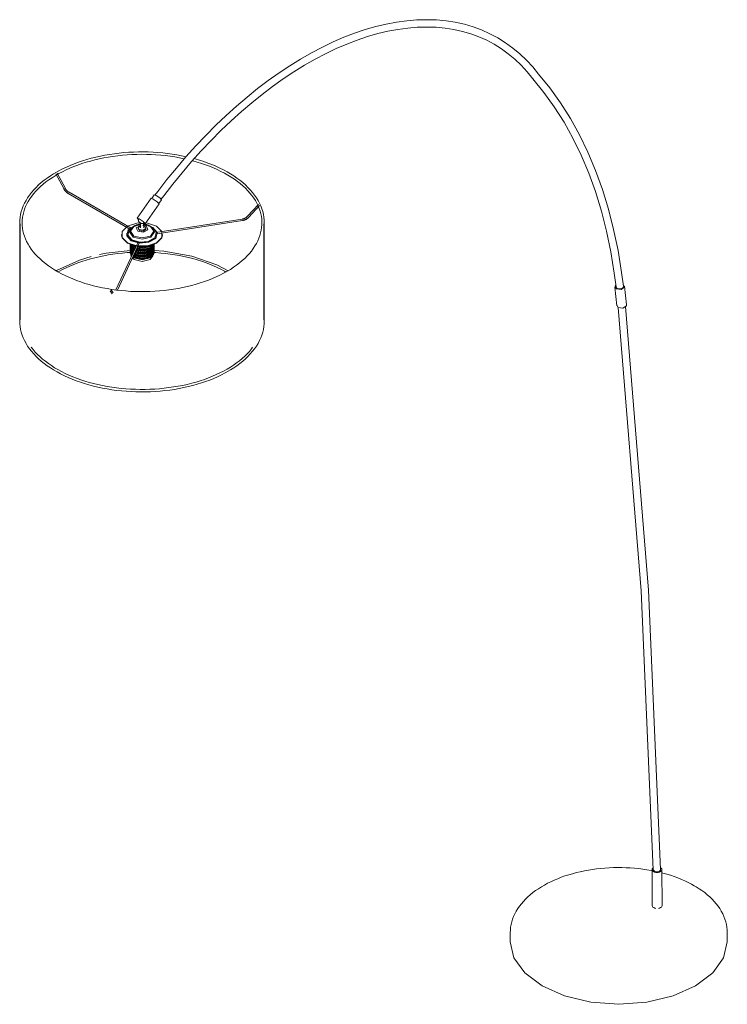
# Model space of a CAD drawing. Header units: millimetres. Extents: x -3158 to 2093, y 703 to 6709.
# Tile 3 of 3: x -1255 to -98, y 4623 to 6234. Entities that reach past the tile are written whole.
import ezdxf

# ---------------------------------------------------------------- set-up
doc = ezdxf.new("R2010")
doc.units = ezdxf.units.MM
doc.layers.add('E-LITE-EQPM', color=7, linetype='Continuous', lineweight=20)

# ---------------------------------------------------------------- blocks, each defined once
blk = doc.blocks.new('68462 - 68462 PAPUA White floor lamp-423951-Isometrico 2 PDF')
at = {"layer": 'E-LITE-EQPM', "lineweight": 9}
for p, q in [((2238.1, 6144.7), (2237.9, 6144.9)), ((2228.5, 6137.4), (2229.7, 6136.3)), ((1448.7, 5981.5), (1461.6, 5957.4)), ((1463.8, 5958.5), (1450.8, 5982.7)), ((1469.1, 5949.3), (1570, 5891)), ((1571.7, 5892.8), (1470.3, 5951.4)), ((1609.8, 5947.4), (1605.5, 5941.2)), ((1609.8, 5947.3), (1612.7, 5946.2)), ((1604.8, 5941.7), (1581.9, 5909.3)), ((1595, 5900.1), (1617.9, 5932.4)), ((1604.8, 5941.6), (1608, 5940.4)), ((1617.2, 5932.9), (1621.6, 5939)), ((1780.1, 5931.7), (1762.4, 5912.3)), ((1764.1, 5910.6), (1781.9, 5930)), ((1389.7, 5901.3), (1389.7, 5741.2)), ((1390.7, 5899.8), (1390.7, 5742.6)), ((1587.1, 5902), (1587.1, 5893.2)), ((1596.8, 5895.8), (1591, 5897.3)), ((1591.4, 5896.7), (1594.3, 5895.8)), ((1592.4, 5893.2), (1592.4, 5902)), ((1593, 5901.7), (1593.1, 5901.4)), ((1593.1, 5901.4), (1593, 5901.3)), ((1753.6, 5907.6), (1612.3, 5885.7)), ((1614.5, 5883.7), (1753.9, 5905.2)), ((1788.7, 5742.6), (1788.7, 5899.8)), ((1789.7, 5741.2), (1789.7, 5901.3)), ((1556.3, 5882.5), (1556.3, 5881.6)), ((1583.4, 5892.6), (1585.1, 5889)), ((1604, 5895.2), (1607.5, 5893.6)), ((1604.1, 5895), (1606.4, 5893.4)), ((1623.1, 5881.6), (1623.1, 5882.5)), ((1583.3, 5870.1), (1546.9, 5791.6)), ((1549.4, 5791.3), (1585.5, 5869.1)), ((1580.1, 5863.2), (1566.1, 5868)), ((1570.1, 5865.7), (1570.1, 5864.5)), ((1575.9, 5856.5), (1570.1, 5864.5)), ((1575.9, 5858.9), (1570.2, 5866.1)), ((1575.9, 5860.2), (1570.5, 5866)), ((1575.9, 5861.4), (1571.2, 5865.6)), ((1571.2, 5864.5), (1571.2, 5863.3)), ((1576.6, 5860.6), (1572.6, 5864.1)), ((1575.9, 5862.6), (1572.8, 5865.1)), ((1576.6, 5863), (1574.7, 5864.4)), ((1575.9, 5863.8), (1575, 5864.4)), ((1608.2, 5863.3), (1608.2, 5864.5)), ((1609.3, 5864.5), (1609.3, 5865.7)), ((1570.1, 5863.3), (1570.1, 5862)), ((1575.9, 5854), (1570.1, 5862)), ((1570.1, 5860.8), (1570.1, 5859.6)), ((1574.9, 5852.2), (1570.1, 5859.6)), ((1570.1, 5858.4), (1570.1, 5857.1)), ((1574, 5850.4), (1570.1, 5857.1)), ((1570.1, 5855.9), (1570.1, 5854.7)), ((1573.1, 5848.6), (1570.1, 5854.7)), ((1570.1, 5853.5), (1570.1, 5852.2)), ((1572.4, 5846.9), (1570.1, 5852.2)), ((1571.2, 5862), (1571.2, 5860.8)), ((1571.2, 5859.6), (1571.2, 5858.4)), ((1571.2, 5857.1), (1571.2, 5855.9)), ((1571.2, 5854.7), (1571.2, 5853.5)), ((1571.2, 5852.2), (1571.2, 5849)), ((1576.6, 5858.1), (1572.6, 5861.6)), ((1576.6, 5855.7), (1572.6, 5859.2)), ((1575.7, 5853.9), (1572.6, 5856.7)), ((1574.8, 5852.1), (1572.6, 5854.3)), ((1573.9, 5850.3), (1572.6, 5851.8)), ((1573.2, 5848.6), (1572.6, 5849.4)), ((1579.5, 5862.1), (1575.9, 5863.8)), ((1579.6, 5861.1), (1575.9, 5862.6)), ((1578.6, 5860.1), (1575.9, 5861.4)), ((1578.5, 5859), (1575.9, 5860.2)), ((1577.6, 5858), (1575.9, 5858.9)), ((1577.5, 5857), (1575.9, 5857.7)), ((1576.7, 5856), (1575.9, 5856.5)), ((1576.4, 5855), (1575.9, 5855.3)), ((1576.6, 5848.4), (1575.9, 5848.8)), ((1579.4, 5861.8), (1576.6, 5863)), ((1578.4, 5859.7), (1576.6, 5860.6)), ((1577.5, 5857.7), (1576.6, 5858.1)), ((1580.1, 5863), (1578.7, 5863.5)), ((1583.6, 5862.4), (1583, 5862.5)), ((1597.5, 5862.8), (1596.3, 5862.5)), ((1608.2, 5860.8), (1608.2, 5862)), ((1608.2, 5858.4), (1608.2, 5859.6)), ((1608.2, 5855.9), (1608.2, 5857.1)), ((1608.2, 5853.5), (1608.2, 5854.7)), ((1608.2, 5849), (1608.2, 5852.2)), ((1609.3, 5862), (1609.3, 5863.3)), ((1609.3, 5859.6), (1609.3, 5860.8)), ((1609.3, 5857.1), (1609.3, 5858.4)), ((1609.3, 5854.7), (1609.3, 5855.9)), ((1609.3, 5852.2), (1609.3, 5853.5)), ((1571.9, 5846.1), (1571.3, 5847.9)), ((1576.6, 5841.4), (1573.5, 5843.8)), ((1575.9, 5844.2), (1574.2, 5845.3)), ((1575.9, 5845.5), (1574.6, 5846.4)), ((1576.6, 5845.9), (1575, 5847)), ((1575.9, 5846.7), (1575.2, 5847.1)), ((1449.1, 5823.1), (1449.7, 5823.5)), ((2376.5, 5801.3), (2376.4, 5801.3)), ((1537.5, 5790.1), (1541.1, 5785.2)), ((1542.7, 5787.1), (1539.4, 5791.6)), ((2363, 5796.4), (2366.2, 5765.8)), ((2382.1, 5767.5), (2378.9, 5798.1)), ((2366.2, 5766.6), (2368.5, 5762.7)), ((2423.8, 4843.1), (2424.1, 4784.3)), ((2440.1, 4784.3), (2439.8, 4843.2)), ((2191.8, 4739.9), (2191.8, 4725.3)), ((2546.8, 4725.3), (2546.8, 4739.9))]:
    blk.add_line(p, q, dxfattribs=at)
for points in [[(2171.6, 6204, 0), (2158.6, 6210.9, 0), (2145.1, 6217, 0), (2131.1, 6222.1, 0), (2116.8, 6226.3, 0), (2102, 6229.6, 0), (2086.8, 6231.9, 0), (2071.2, 6233.4, 0), (2055.4, 6233.9, 0), (2039.2, 6233.4, 0), (2022.8, 6232.1, 0), (2006.1, 6229.8, 0), (1989.2, 6226.7, 0), (1972.1, 6222.6, 0), (1954.8, 6217.6, 0), (1937.4, 6211.7, 0), (1919.9, 6205, 0), (1902.2, 6197.4, 0), (1884.6, 6188.9, 0), (1866.9, 6179.6, 0), (1849.1, 6169.5, 0), (1831.5, 6158.6, 0), (1813.8, 6146.9, 0), (1796.2, 6134.4, 0), (1778.8, 6121.2, 0), (1761.4, 6107.2, 0), (1744.2, 6092.6, 0), (1727.2, 6077.2, 0), (1710.4, 6061.2, 0), (1693.9, 6044.6, 0), (1677.6, 6027.3, 0), (1661.6, 6009.5, 0), (1645.9, 5991.1, 0), (1630.5, 5972.2, 0), (1615.5, 5952.9, 0), (1610.9, 5946.6, 0)], [(2165.6, 6193.6, 0), (2153.3, 6200.2, 0), (2140.6, 6205.8, 0), (2127.4, 6210.7, 0), (2113.8, 6214.7, 0), (2099.7, 6217.8, 0), (2085.3, 6220, 0), (2070.5, 6221.4, 0), (2055.3, 6221.9, 0), (2039.9, 6221.5, 0), (2024.1, 6220.2, 0), (2008, 6218, 0), (1991.7, 6214.9, 0), (1975.1, 6211, 0), (1958.4, 6206.1, 0), (1941.5, 6200.5, 0), (1924.4, 6193.9, 0), (1907.2, 6186.5, 0), (1890, 6178.2, 0), (1872.6, 6169.1, 0), (1855.3, 6159.2, 0), (1837.9, 6148.5, 0), (1820.6, 6137, 0), (1803.3, 6124.7, 0), (1786.1, 6111.7, 0), (1769.1, 6098, 0), (1752.2, 6083.5, 0), (1735.4, 6068.4, 0), (1718.8, 6052.6, 0), (1702.5, 6036.2, 0), (1686.4, 6019.2, 0), (1670.6, 6001.6, 0), (1655.1, 5983.5, 0), (1639.9, 5964.8, 0), (1625.1, 5945.6, 0), (1620.7, 5939.7, 0)], [(2171.6, 6204, 0), (2184.1, 6196.2, 0), (2196.1, 6187.5, 0), (2207.5, 6178, 0), (2218.3, 6167.6, 0), (2228.6, 6156.5, 0), (2238.1, 6144.7, 0)], [(2165.6, 6193.6, 0), (2177.4, 6186.3, 0), (2188.7, 6178.1, 0), (2199.5, 6169.1, 0), (2209.8, 6159.3, 0), (2219.5, 6148.7, 0), (2228.6, 6137.3, 0)], [(2237.9, 6144.9, 0), (2256.5, 6122.2, 0), (2273.9, 6098, 0), (2290.2, 6072.4, 0), (2305.2, 6045.3, 0), (2318.9, 6016.9, 0), (2331.4, 5987.1, 0), (2342.5, 5956.1, 0), (2352.4, 5923.9, 0), (2360.9, 5890.5, 0), (2368.1, 5856, 0), (2373.9, 5820.4, 0), (2376.8, 5797.9, 0)], [(2228.7, 6137.1, 0), (2246.9, 6115, 0), (2263.9, 6091.4, 0), (2279.8, 6066.4, 0), (2294.4, 6039.9, 0), (2307.9, 6012.1, 0), (2320.1, 5982.9, 0), (2331.1, 5952.5, 0), (2340.8, 5920.8, 0), (2349.1, 5888, 0), (2356.2, 5854, 0), (2362, 5818.9, 0), (2364.9, 5796.6, 0)], [(1661.9, 6009.7, 0), (1654.4, 6011.3, 0), (1646.8, 6012.7, 0), (1639.2, 6014, 0), (1631.4, 6015, 0), (1623.6, 6015.9, 0), (1615.7, 6016.6, 0), (1607.8, 6017.1, 0), (1599.8, 6017.4, 0), (1591.9, 6017.6, 0), (1583.9, 6017.5, 0), (1576, 6017.3, 0), (1568, 6016.9, 0), (1560.1, 6016.3, 0), (1552.3, 6015.5, 0), (1544.5, 6014.6, 0), (1536.7, 6013.4, 0), (1529.1, 6012.1, 0), (1521.6, 6010.6, 0), (1514.1, 6009, 0), (1506.8, 6007.1, 0), (1499.6, 6005.1, 0), (1492.6, 6003, 0), (1485.7, 6000.6, 0), (1479, 5998.2, 0), (1472.4, 5995.5, 0), (1466.1, 5992.7, 0), (1459.9, 5989.8, 0), (1453.9, 5986.7, 0), (1448.7, 5983.8, 0)], [(1658.9, 6006.3, 0), (1658.3, 6006.4, 0), (1650.9, 6007.9, 0), (1643.4, 6009.3, 0), (1635.8, 6010.4, 0), (1628.1, 6011.4, 0), (1620.3, 6012.2, 0), (1612.5, 6012.8, 0), (1604.7, 6013.2, 0), (1596.8, 6013.5, 0), (1589, 6013.6, 0), (1581.1, 6013.5, 0), (1573.2, 6013.2, 0), (1565.4, 6012.7, 0), (1557.6, 6012, 0), (1549.9, 6011.2, 0), (1542.2, 6010.2, 0), (1534.6, 6009, 0), (1527.1, 6007.7, 0), (1519.7, 6006.1, 0), (1512.4, 6004.4, 0), (1505.2, 6002.6, 0), (1498.2, 6000.5, 0), (1491.3, 5998.3, 0), (1484.6, 5996, 0), (1478, 5993.5, 0), (1471.7, 5990.8, 0), (1465.5, 5988.1, 0), (1459.5, 5985.1, 0), (1453.7, 5982.1, 0), (1450.7, 5980.4, 0)], [(1728.7, 5822.2, 0), (1734.2, 5825.4, 0), (1739.3, 5828.8, 0), (1744.3, 5832.3, 0), (1749, 5835.9, 0), (1753.4, 5839.6, 0), (1757.6, 5843.4, 0), (1761.5, 5847.3, 0), (1765.2, 5851.3, 0), (1768.5, 5855.3, 0), (1771.6, 5859.4, 0), (1774.3, 5863.6, 0), (1776.8, 5867.8, 0), (1779, 5872.1, 0), (1780.9, 5876.4, 0), (1782.4, 5880.8, 0), (1783.7, 5885.2, 0), (1784.7, 5889.6, 0), (1785.3, 5894, 0), (1785.7, 5898.4, 0), (1785.7, 5902.9, 0), (1785.4, 5907.3, 0), (1784.9, 5911.7, 0), (1784, 5916.1, 0), (1782.8, 5920.5, 0), (1781.3, 5924.9, 0), (1779.5, 5929.2, 0), (1777.4, 5933.5, 0), (1775, 5937.8, 0), (1772.3, 5942, 0), (1769.4, 5946.1, 0), (1766.1, 5950.2, 0), (1762.5, 5954.1, 0), (1758.7, 5958.1, 0), (1754.6, 5961.9, 0), (1750.2, 5965.6, 0), (1745.6, 5969.3, 0), (1740.7, 5972.8, 0), (1735.6, 5976.2, 0), (1730.2, 5979.5, 0), (1724.6, 5982.7, 0), (1718.8, 5985.7, 0), (1712.8, 5988.6, 0), (1706.6, 5991.4, 0), (1700.2, 5994, 0), (1693.6, 5996.5, 0), (1686.8, 5998.8, 0), (1679.9, 6000.9, 0), (1672.9, 6002.9, 0), (1672, 6003.1, 0)], [(1789.7, 5901.3, 0), (1789.6, 5906, 0), (1789.1, 5910.7, 0), (1788.3, 5915.3, 0), (1787.1, 5920, 0), (1785.7, 5924.6, 0), (1783.9, 5929.2, 0), (1781.8, 5933.7, 0), (1779.4, 5938.2, 0), (1776.7, 5942.6, 0), (1773.7, 5946.9, 0), (1770.4, 5951.2, 0), (1766.8, 5955.4, 0), (1763, 5959.5, 0), (1758.8, 5963.4, 0), (1754.4, 5967.3, 0), (1749.8, 5971.1, 0), (1744.8, 5974.8, 0), (1739.7, 5978.3, 0), (1734.3, 5981.7, 0), (1728.7, 5985, 0), (1722.8, 5988.2, 0), (1716.7, 5991.2, 0), (1710.5, 5994, 0), (1704, 5996.8, 0), (1697.4, 5999.3, 0), (1690.6, 6001.7, 0), (1683.6, 6004, 0), (1676.5, 6006.1, 0), (1675, 6006.5, 0)], [(1389.7, 5901.3, 0), (1389.9, 5906, 0), (1390.4, 5910.7, 0), (1391.2, 5915.3, 0), (1392.3, 5920, 0), (1393.8, 5924.6, 0), (1395.6, 5929.2, 0), (1397.6, 5933.7, 0), (1400, 5938.2, 0), (1402.7, 5942.6, 0), (1405.7, 5946.9, 0), (1409, 5951.2, 0), (1412.6, 5955.4, 0), (1416.5, 5959.5, 0), (1420.6, 5963.4, 0), (1425, 5967.3, 0), (1429.7, 5971.1, 0), (1434.6, 5974.8, 0), (1439.8, 5978.3, 0), (1445.2, 5981.7, 0), (1448.7, 5983.8, 0)], [(1728.7, 5822.2, 0), (1723.1, 5819, 0), (1717.2, 5816, 0), (1711.1, 5813.1, 0), (1704.9, 5810.4, 0), (1698.4, 5807.8, 0), (1691.8, 5805.4, 0), (1685, 5803.1, 0), (1678, 5801, 0), (1670.9, 5799.1, 0), (1663.7, 5797.3, 0), (1656.4, 5795.6, 0), (1648.9, 5794.2, 0), (1641.3, 5792.9, 0), (1633.7, 5791.8, 0), (1626, 5790.9, 0), (1618.2, 5790.1, 0), (1610.4, 5789.6, 0), (1602.6, 5789.2, 0), (1594.7, 5789, 0), (1586.8, 5788.9, 0), (1579, 5789.1, 0), (1571.1, 5789.4, 0), (1563.3, 5790, 0), (1555.5, 5790.7, 0), (1547.8, 5791.5, 0), (1540.2, 5792.6, 0), (1532.6, 5793.8, 0), (1525.1, 5795.2, 0), (1517.7, 5796.8, 0), (1510.5, 5798.6, 0), (1503.3, 5800.5, 0), (1496.3, 5802.5, 0), (1489.5, 5804.8, 0), (1482.8, 5807.2, 0), (1476.3, 5809.7, 0), (1470, 5812.4, 0), (1463.9, 5815.2, 0), (1457.9, 5818.2, 0), (1452.2, 5821.3, 0), (1446.7, 5824.5, 0), (1441.5, 5827.9, 0), (1436.5, 5831.3, 0), (1431.7, 5834.9, 0), (1427.2, 5838.6, 0), (1422.9, 5842.4, 0), (1418.9, 5846.2, 0), (1415.2, 5850.2, 0), (1411.8, 5854.2, 0), (1408.7, 5858.3, 0), (1405.8, 5862.5, 0), (1403.3, 5866.7, 0), (1401, 5871, 0), (1399.1, 5875.3, 0), (1397.4, 5879.6, 0), (1396.1, 5884, 0), (1395, 5888.4, 0), (1394.3, 5892.8, 0), (1393.8, 5897.2, 0), (1393.7, 5901.7, 0), (1393.9, 5906.1, 0), (1394.4, 5910.5, 0), (1395.2, 5914.9, 0), (1396.3, 5919.3, 0), (1397.7, 5923.7, 0), (1399.4, 5928.1, 0), (1401.4, 5932.4, 0), (1403.7, 5936.6, 0), (1406.4, 5940.8, 0), (1409.3, 5945, 0), (1412.4, 5949.1, 0), (1415.9, 5953.1, 0), (1419.7, 5957, 0), (1423.7, 5960.9, 0), (1428, 5964.6, 0), (1432.6, 5968.3, 0), (1437.4, 5971.8, 0), (1442.5, 5975.3, 0), (1447.8, 5978.6, 0), (1450.7, 5980.4, 0)], [(1469.1, 5949.3, 0), (1468.6, 5949.6, 0), (1468.2, 5949.8, 0), (1467.8, 5950.1, 0), (1467.4, 5950.4, 0), (1467, 5950.7, 0), (1466.6, 5951, 0), (1466.3, 5951.4, 0), (1465.9, 5951.7, 0), (1465.5, 5952.1, 0), (1465.1, 5952.5, 0), (1464.8, 5952.9, 0), (1464.4, 5953.3, 0), (1464.1, 5953.7, 0), (1463.7, 5954.1, 0), (1463.4, 5954.6, 0), (1463.1, 5955, 0), (1462.8, 5955.5, 0), (1462.5, 5956, 0), (1462.2, 5956.4, 0), (1461.9, 5956.9, 0), (1461.6, 5957.4, 0)], [(1470.3, 5951.4, 0), (1469.9, 5951.6, 0), (1469.6, 5951.8, 0), (1469.2, 5952.1, 0), (1468.9, 5952.3, 0), (1468.6, 5952.6, 0), (1468.2, 5952.9, 0), (1467.9, 5953.2, 0), (1467.5, 5953.5, 0), (1467.2, 5953.8, 0), (1466.9, 5954.1, 0), (1466.6, 5954.5, 0), (1466.2, 5954.9, 0), (1465.9, 5955.2, 0), (1465.6, 5955.6, 0), (1465.3, 5956, 0), (1465.1, 5956.4, 0), (1464.8, 5956.8, 0), (1464.5, 5957.2, 0), (1464.2, 5957.7, 0), (1464, 5958.1, 0), (1463.8, 5958.5, 0)], [(1612.7, 5946.2, 0), (1618.6, 5942.2, 0), (1621.6, 5939.1, 0), (1621.6, 5939, 0)], [(1608, 5940.4, 0), (1614.6, 5935.9, 0), (1617.9, 5932.5, 0), (1617.9, 5932.4, 0)], [(1586.7, 5901.7, 0), (1581.1, 5901.1, 0), (1566.1, 5896.1, 0), (1557.5, 5887.5, 0), (1557.5, 5877.5, 0), (1566.1, 5868.8, 0)], [(1567.3, 5887.8, 0), (1567.8, 5888.6, 0), (1568.4, 5889.3, 0), (1569, 5890, 0), (1569.6, 5890.7, 0), (1570.2, 5891.4, 0), (1570.8, 5892, 0), (1571.5, 5892.5, 0), (1572.1, 5893.1, 0), (1572.8, 5893.6, 0), (1573.5, 5894, 0), (1574.2, 5894.5, 0), (1574.9, 5894.9, 0), (1575.7, 5895.3, 0), (1576.4, 5895.6, 0), (1577.1, 5895.9, 0), (1577.9, 5896.3, 0), (1578.7, 5896.5, 0), (1579.4, 5896.8, 0), (1580.2, 5897.1, 0), (1581, 5897.3, 0), (1581.7, 5897.5, 0), (1582.5, 5897.7, 0), (1583.3, 5897.8, 0), (1584.1, 5898, 0), (1584.9, 5898.1, 0), (1585.7, 5898.2, 0), (1586.5, 5898.3, 0), (1587.3, 5898.3, 0), (1587.9, 5898.4, 0)], [(1573.2, 5893.4, 0), (1573.8, 5893.9, 0), (1574.4, 5894.4, 0), (1575, 5894.9, 0), (1575.6, 5895.3, 0), (1576.2, 5895.8, 0), (1576.8, 5896.1, 0), (1577.5, 5896.5, 0), (1578.1, 5896.8, 0), (1578.7, 5897.1, 0), (1579.4, 5897.4, 0), (1580, 5897.7, 0), (1580.6, 5897.9, 0), (1581.3, 5898.1, 0), (1581.9, 5898.3, 0), (1582.6, 5898.5, 0), (1583.2, 5898.7, 0), (1583.9, 5898.8, 0), (1584.5, 5899, 0), (1585.2, 5899.1, 0), (1585.8, 5899.2, 0), (1586.5, 5899.3, 0), (1587.1, 5899.3, 0), (1587.8, 5899.4, 0)], [(1587.7, 5897.4, 0), (1587.1, 5897.3, 0), (1580, 5893.2, 0), (1582.6, 5887.6, 0)], [(1584, 5906.9, 0), (1581.9, 5909.2, 0), (1585.1, 5908, 0)], [(1587.8, 5898.4, 0), (1587, 5898.3, 0), (1586.2, 5898.2, 0), (1585.4, 5898.2, 0), (1584.6, 5898, 0), (1583.8, 5897.9, 0), (1583, 5897.8, 0), (1582.9, 5897.7, 0)], [(1585.1, 5890.5, 0), (1583.4, 5894.1, 0), (1587.8, 5896.7, 0)], [(1584, 5908.5, 0), (1583.9, 5908.1, 0), (1583.8, 5907.7, 0), (1583.7, 5907.3, 0), (1583.7, 5906.9, 0), (1583.6, 5906.4, 0), (1583.7, 5906, 0), (1583.7, 5905.6, 0), (1583.8, 5905.2, 0), (1583.9, 5904.8, 0), (1584, 5904.4, 0), (1584.1, 5904.1, 0), (1584.3, 5903.7, 0), (1584.5, 5903.4, 0), (1584.6, 5903.1, 0), (1584.8, 5902.9, 0), (1585, 5902.6, 0), (1585.2, 5902.4, 0), (1585.4, 5902.2, 0), (1585.6, 5902, 0), (1585.8, 5901.8, 0), (1586, 5901.7, 0), (1586.2, 5901.5, 0), (1586.4, 5901.4, 0), (1586.6, 5901.3, 0), (1586.7, 5901.2, 0)], [(1585.1, 5908, 0), (1591.7, 5903.5, 0), (1595, 5900.2, 0), (1592.2, 5901.1, 0)], [(1593.5, 5901.7, 0), (1593.4, 5901.6, 0), (1593.2, 5901.5, 0), (1593, 5901.3, 0), (1592.8, 5901.2, 0), (1592.6, 5901.1, 0), (1592.5, 5901, 0), (1592.3, 5901, 0), (1592.1, 5900.9, 0), (1591.9, 5900.8, 0), (1591.8, 5900.7, 0), (1591.6, 5900.7, 0), (1591.5, 5900.6, 0), (1591.3, 5900.6, 0), (1591.2, 5900.6, 0), (1591, 5900.5, 0), (1590.9, 5900.5, 0), (1590.7, 5900.5, 0), (1590.6, 5900.4, 0), (1590.4, 5900.4, 0), (1590.3, 5900.4, 0), (1590.1, 5900.4, 0), (1590, 5900.4, 0), (1589.9, 5900.4, 0), (1589.7, 5900.4, 0), (1589.6, 5900.4, 0), (1589.4, 5900.4, 0), (1589.3, 5900.4, 0), (1589.1, 5900.4, 0), (1589, 5900.4, 0), (1588.9, 5900.4, 0), (1588.7, 5900.5, 0), (1588.6, 5900.5, 0), (1588.4, 5900.5, 0), (1588.3, 5900.6, 0), (1588.1, 5900.6, 0), (1588, 5900.7, 0), (1587.8, 5900.7, 0), (1587.6, 5900.8, 0), (1587.5, 5900.8, 0), (1587.3, 5900.9, 0), (1587.1, 5901, 0), (1587, 5901.1, 0), (1586.8, 5901.1, 0), (1586.7, 5901.2, 0)], [(1604.9, 5894.6, 0), (1604.2, 5895, 0), (1603.5, 5895.4, 0), (1602.8, 5895.7, 0), (1602, 5896.1, 0), (1601.3, 5896.4, 0), (1600.5, 5896.6, 0), (1599.7, 5896.9, 0), (1599, 5897.1, 0), (1598.2, 5897.4, 0), (1597.4, 5897.5, 0), (1596.6, 5897.7, 0), (1595.8, 5897.9, 0), (1595, 5898, 0), (1594.2, 5898.1, 0), (1593.5, 5898.2, 0), (1592.6, 5898.3, 0), (1591.8, 5898.4, 0), (1591.6, 5898.4, 0)], [(1591.6, 5898.4, 0), (1592.1, 5898.3, 0), (1592.9, 5898.3, 0), (1593.7, 5898.2, 0), (1594.5, 5898.1, 0), (1595.3, 5898, 0), (1596.1, 5897.8, 0), (1596.5, 5897.7, 0)], [(1591.7, 5899.4, 0), (1592.4, 5899.3, 0), (1593.1, 5899.3, 0), (1593.7, 5899.2, 0), (1594.4, 5899.1, 0), (1595, 5898.9, 0), (1595.7, 5898.8, 0), (1596.3, 5898.7, 0), (1597, 5898.5, 0), (1597.6, 5898.3, 0), (1598.3, 5898.1, 0), (1598.9, 5897.9, 0), (1599.5, 5897.6, 0), (1600.2, 5897.4, 0), (1600.8, 5897.1, 0), (1601.4, 5896.8, 0), (1602.1, 5896.4, 0), (1602.4, 5896.2, 0)], [(1613.3, 5896.1, 0), (1598.4, 5901.1, 0), (1595.9, 5901.4, 0)], [(1762.4, 5912.3, 0), (1762, 5911.9, 0), (1761.7, 5911.6, 0), (1761.3, 5911.3, 0), (1761, 5911, 0), (1760.6, 5910.7, 0), (1760.2, 5910.4, 0), (1759.8, 5910.1, 0), (1759.4, 5909.8, 0), (1759, 5909.6, 0), (1758.6, 5909.3, 0), (1758.1, 5909.1, 0), (1757.7, 5908.9, 0), (1757.3, 5908.7, 0), (1756.8, 5908.5, 0), (1756.3, 5908.3, 0), (1755.9, 5908.2, 0), (1755.4, 5908, 0), (1754.9, 5907.9, 0), (1754.5, 5907.8, 0), (1754, 5907.7, 0), (1753.6, 5907.6, 0)], [(1753.9, 5905.2, 0), (1754.5, 5905.3, 0), (1755, 5905.4, 0), (1755.6, 5905.6, 0), (1756.1, 5905.7, 0), (1756.7, 5905.9, 0), (1757.2, 5906.1, 0), (1757.7, 5906.3, 0), (1758.2, 5906.5, 0), (1758.8, 5906.7, 0), (1759.3, 5907, 0), (1759.8, 5907.2, 0), (1760.3, 5907.5, 0), (1760.7, 5907.8, 0), (1761.2, 5908.1, 0), (1761.7, 5908.4, 0), (1762.1, 5908.8, 0), (1762.6, 5909.1, 0), (1763, 5909.5, 0), (1763.4, 5909.9, 0), (1763.8, 5910.3, 0), (1764.1, 5910.6, 0)], [(1566.1, 5868, 0), (1557.5, 5876.7, 0), (1556.4, 5881.6, 0)], [(1572, 5873.1, 0), (1564.9, 5881.1, 0), (1567.3, 5889.9, 0), (1575.2, 5895.1, 0)], [(1572, 5872.2, 0), (1564.9, 5880.2, 0), (1564.9, 5884.8, 0)], [(1566.1, 5868.8, 0), (1581.1, 5863.9, 0), (1598.4, 5863.9, 0), (1613.3, 5868.8, 0), (1622, 5877.5, 0), (1622, 5887.5, 0), (1613.3, 5896.1, 0)], [(1573, 5873.7, 0), (1566.4, 5881.2, 0), (1568.6, 5889.5, 0), (1568.6, 5889.5, 0)], [(1575.3, 5878.3, 0), (1569.3, 5886.6, 0), (1572.5, 5893, 0)], [(1576.2, 5879.9, 0), (1570.6, 5887.8, 0), (1576.2, 5895.6, 0)], [(1607.5, 5893.6, 0), (1614.5, 5885.6, 0), (1612.1, 5876.7, 0), (1601.1, 5870.4, 0), (1585.8, 5869, 0), (1572, 5873.1, 0)], [(1614.5, 5884.8, 0), (1612.1, 5875.9, 0), (1601.1, 5869.6, 0), (1585.8, 5868.2, 0), (1572, 5872.2, 0)], [(1610.8, 5889.5, 0), (1613.1, 5885.5, 0), (1610.8, 5877.1, 0), (1600.5, 5871.2, 0), (1586, 5869.8, 0), (1573, 5873.7, 0)], [(1573.7, 5893.9, 0), (1575.3, 5895, 0), (1575.6, 5895.1, 0)], [(1608.6, 5891.1, 0), (1610.1, 5886.6, 0), (1604.1, 5878.3, 0), (1589.7, 5874.9, 0), (1575.3, 5878.3, 0)], [(1603.3, 5895.6, 0), (1608.9, 5887.8, 0), (1603.3, 5879.9, 0), (1589.7, 5876.7, 0), (1576.2, 5879.9, 0)], [(1623.1, 5881.6, 0), (1622, 5876.7, 0), (1613.3, 5868, 0), (1598.4, 5863, 0), (1581.8, 5862.9, 0)], [(1582.6, 5887.6, 0), (1592.3, 5886.1, 0), (1599.4, 5890.2, 0), (1596.8, 5895.8, 0)], [(1594.3, 5895.8, 0), (1596, 5892.2, 0), (1591.4, 5889.5, 0), (1585.1, 5890.5, 0)], [(1585.1, 5889, 0), (1591.4, 5888, 0), (1596, 5890.7, 0), (1596.2, 5892, 0)], [(1606.2, 5893.4, 0), (1605.6, 5893.9, 0), (1605, 5894.4, 0), (1604.4, 5894.9, 0), (1603.8, 5895.3, 0), (1603.2, 5895.8, 0), (1602.6, 5896.1, 0), (1602.4, 5896.2, 0)], [(1612.1, 5887.8, 0), (1611.6, 5888.6, 0), (1611.1, 5889.3, 0), (1610.5, 5890, 0), (1609.9, 5890.7, 0), (1609.3, 5891.4, 0), (1608.6, 5892, 0), (1608, 5892.5, 0), (1607.3, 5893.1, 0), (1606.6, 5893.6, 0), (1605.9, 5894, 0), (1605.2, 5894.5, 0), (1604.9, 5894.6, 0)], [(1575.9, 5857.7, 0), (1570.1, 5865.7, 0), (1570.1, 5866.1, 0)], [(1609.3, 5864.5, 0), (1603.6, 5856.5, 0), (1589.7, 5853.1, 0), (1578.8, 5855, 0)], [(1609.3, 5866.1, 0), (1603.6, 5858.9, 0), (1589.7, 5855.6, 0), (1579.8, 5857.1, 0)], [(1609.3, 5866.1, 0), (1609.3, 5865.7, 0), (1603.6, 5857.7, 0), (1589.7, 5854.4, 0), (1579.9, 5856.1, 0)], [(1606.8, 5864.1, 0), (1602.8, 5860.6, 0), (1589.7, 5857.5, 0), (1580.6, 5858.8, 0)], [(1608.8, 5865.9, 0), (1603.6, 5860.2, 0), (1589.7, 5856.8, 0), (1580.9, 5858.2, 0)], [(1608.2, 5865.6, 0), (1603.6, 5861.4, 0), (1589.7, 5858, 0), (1580.9, 5859.3, 0)], [(1604.7, 5864.4, 0), (1602.8, 5863, 0), (1589.7, 5859.9, 0), (1581.7, 5861, 0)], [(1604.5, 5864.4, 0), (1603.6, 5863.8, 0), (1589.7, 5860.5, 0), (1581.9, 5861.4, 0)], [(1606.4, 5864.8, 0), (1603.6, 5862.6, 0), (1589.7, 5859.3, 0), (1582, 5860.3, 0)], [(1570.1, 5852.9, 0), (1565.4, 5852.7, 0), (1557.6, 5852, 0), (1549.9, 5851.2, 0), (1542.2, 5850.2, 0), (1534.6, 5849, 0), (1527.1, 5847.6, 0), (1519.7, 5846.1, 0), (1512.4, 5844.4, 0), (1505.2, 5842.5, 0), (1498.2, 5840.5, 0), (1491.3, 5838.3, 0), (1484.6, 5836, 0), (1478, 5833.5, 0), (1471.7, 5830.8, 0), (1465.5, 5828, 0), (1459.5, 5825.1, 0), (1453.7, 5822, 0), (1452.3, 5821.2, 0)], [(1520, 5849.6, 0), (1530.8, 5851.8, 0), (1570.2, 5856.4, 0)], [(1575.9, 5855.3, 0), (1570.1, 5863.3, 0), (1570.2, 5863.8, 0)], [(1575.3, 5853.2, 0), (1570.1, 5860.8, 0), (1570.2, 5861.4, 0)], [(1574.2, 5851.6, 0), (1570.1, 5858.4, 0), (1570.2, 5858.9, 0)], [(1573.5, 5849.8, 0), (1570.1, 5855.9, 0), (1570.1, 5856.3, 0)], [(1572.7, 5848.1, 0), (1570.1, 5853.5, 0), (1570.2, 5854, 0)], [(1609.3, 5856.3, 0), (1609.3, 5855.9, 0), (1603.6, 5847.9, 0), (1589.7, 5844.6, 0), (1575.9, 5847.9, 0)], [(1609.3, 5854.7, 0), (1603.6, 5846.7, 0), (1589.7, 5843.3, 0), (1575.9, 5846.7, 0)], [(1609.3, 5854, 0), (1609.3, 5853.5, 0), (1603.6, 5845.5, 0), (1589.7, 5842.1, 0), (1575.9, 5845.5, 0)], [(1609.3, 5852.2, 0), (1603.6, 5844.2, 0), (1589.7, 5840.9, 0), (1575.9, 5844.2, 0)], [(1609.3, 5857.1, 0), (1603.6, 5849.1, 0), (1589.7, 5845.8, 0), (1576.1, 5849, 0)], [(1606.8, 5851.8, 0), (1602.8, 5848.4, 0), (1589.7, 5845.2, 0), (1576.6, 5848.4, 0)], [(1606.8, 5849.4, 0), (1602.8, 5845.9, 0), (1589.7, 5842.8, 0), (1576.6, 5845.9, 0)], [(1609.3, 5858.9, 0), (1609.3, 5858.4, 0), (1603.6, 5850.4, 0), (1589.7, 5847, 0), (1576.7, 5850, 0)], [(1606.8, 5854.3, 0), (1602.8, 5850.8, 0), (1589.7, 5847.7, 0), (1576.9, 5850.7, 0)], [(1609.3, 5859.6, 0), (1603.6, 5851.6, 0), (1589.7, 5848.2, 0), (1577, 5851, 0)], [(1609.3, 5861.4, 0), (1609.3, 5860.8, 0), (1603.6, 5852.8, 0), (1589.7, 5849.5, 0), (1577.8, 5852, 0)], [(1606.8, 5856.7, 0), (1602.8, 5853.2, 0), (1589.7, 5850.1, 0), (1577.8, 5852.7, 0)], [(1609.3, 5862, 0), (1603.6, 5854, 0), (1589.7, 5850.7, 0), (1577.9, 5853, 0)], [(1606.8, 5859.2, 0), (1602.8, 5855.7, 0), (1589.7, 5852.6, 0), (1578.7, 5854.7, 0)], [(1609.3, 5863.8, 0), (1609.3, 5863.3, 0), (1603.6, 5855.3, 0), (1589.7, 5851.9, 0), (1578.8, 5854, 0)], [(1606.8, 5861.6, 0), (1602.8, 5858.1, 0), (1589.7, 5855, 0), (1579.6, 5856.7, 0)], [(1600.8, 5863.5, 0), (1599.6, 5863.1, 0), (1586.3, 5861.9, 0), (1582.4, 5862.5, 0)], [(1591, 5861.8, 0), (1589.7, 5861.7, 0), (1588.5, 5861.8, 0)], [(1609.3, 5856.4, 0), (1625.4, 5855.1, 0), (1671, 5846.9, 0), (1711.8, 5832.6, 0), (1730.7, 5822.9, 0)], [(1727.4, 5821, 0), (1724.6, 5822.6, 0), (1718.8, 5825.7, 0), (1712.8, 5828.6, 0), (1706.6, 5831.3, 0), (1700.2, 5833.9, 0), (1693.6, 5836.4, 0), (1686.8, 5838.7, 0), (1679.9, 5840.9, 0), (1672.9, 5842.9, 0), (1665.7, 5844.7, 0), (1658.3, 5846.4, 0), (1650.9, 5847.9, 0), (1643.4, 5849.2, 0), (1635.8, 5850.4, 0), (1628.1, 5851.4, 0), (1620.3, 5852.1, 0), (1612.5, 5852.8, 0), (1609.3, 5852.9, 0)], [(1449.7, 5823.5, 0), (1487.3, 5840.5, 0), (1506.4, 5846.3, 0)], [(1608.1, 5847.9, 0), (1602.8, 5841.4, 0), (1589.7, 5838.3, 0), (1576.6, 5841.4, 0)], [(2364.3, 5799.7, 0), (2363.2, 5798.1, 0), (2365.3, 5793.3, 0)], [(2365.3, 5793.3, 0), (2373, 5792.5, 0), (2378.6, 5796.4, 0), (2376.5, 5801.3, 0)], [(2364.9, 5796.5, 0), (2365.5, 5795.3, 0), (2366.6, 5794.2, 0)], [(2366.6, 5794.2, 0), (2368.4, 5793.6, 0), (2370.4, 5793.4, 0), (2372.4, 5793.6, 0), (2374.3, 5794.3, 0), (2375.8, 5795.3, 0), (2376.6, 5796.6, 0), (2376.8, 5798, 0)], [(2368.5, 5762.7, 0), (2376.2, 5761.9, 0), (2381.9, 5765.9, 0), (2381.8, 5768.2, 0)], [(2368.4, 5763, 0), (2405.7, 5299.4, 0), (2425.8, 4843.1, 0)], [(2380.2, 5764.7, 0), (2417.7, 5300.2, 0), (2437.8, 4843.2, 0)], [(1389.7, 5741.2, 0), (1389.9, 5736.5, 0), (1390.4, 5731.8, 0), (1391.2, 5727.1, 0), (1392.3, 5722.5, 0), (1393.8, 5717.8, 0), (1395.6, 5713.3, 0), (1397.6, 5708.7, 0), (1400, 5704.3, 0), (1402.7, 5699.9, 0), (1405.7, 5695.5, 0), (1409, 5691.3, 0), (1412.6, 5687.1, 0), (1416.5, 5683, 0), (1420.6, 5679, 0), (1425, 5675.1, 0), (1429.7, 5671.4, 0), (1434.6, 5667.7, 0), (1439.8, 5664.2, 0), (1445.2, 5660.8, 0), (1450.8, 5657.5, 0), (1456.6, 5654.3, 0), (1462.7, 5651.3, 0), (1469, 5648.4, 0), (1475.4, 5645.7, 0), (1482, 5643.1, 0), (1488.9, 5640.7, 0), (1495.8, 5638.5, 0), (1502.9, 5636.4, 0), (1510.2, 5634.5, 0), (1517.5, 5632.7, 0), (1525, 5631.1, 0), (1532.6, 5629.7, 0), (1540.3, 5628.5, 0), (1548, 5627.4, 0), (1555.9, 5626.6, 0), (1563.7, 5625.9, 0), (1571.7, 5625.4, 0), (1579.6, 5625.1, 0), (1587.6, 5624.9, 0), (1595.5, 5625, 0), (1603.5, 5625.2, 0), (1611.4, 5625.6, 0), (1619.3, 5626.2, 0), (1627.2, 5627, 0), (1635, 5627.9, 0), (1642.7, 5629, 0), (1650.3, 5630.4, 0), (1657.9, 5631.8, 0), (1665.3, 5633.5, 0), (1672.6, 5635.3, 0), (1679.8, 5637.3, 0), (1686.9, 5639.5, 0), (1693.7, 5641.8, 0), (1700.5, 5644.3, 0), (1707, 5647, 0), (1713.4, 5649.7, 0), (1719.6, 5652.7, 0), (1725.5, 5655.8, 0), (1730.7, 5658.7, 0)], [(1789.7, 5741.2, 0), (1789.6, 5736.5, 0), (1789.1, 5731.8, 0), (1788.3, 5727.1, 0), (1787.1, 5722.5, 0), (1785.7, 5717.8, 0), (1783.9, 5713.3, 0), (1781.8, 5708.7, 0), (1779.4, 5704.3, 0), (1776.7, 5699.9, 0), (1773.7, 5695.5, 0), (1770.4, 5691.3, 0), (1766.8, 5687.1, 0), (1763, 5683, 0), (1758.8, 5679, 0), (1754.4, 5675.1, 0), (1749.8, 5671.4, 0), (1744.8, 5667.7, 0), (1739.7, 5664.2, 0), (1734.3, 5660.8, 0), (1730.7, 5658.7, 0)], [(1728.7, 5662.1, 0), (1723.1, 5659, 0), (1717.2, 5656, 0), (1711.1, 5653.1, 0), (1704.9, 5650.4, 0), (1698.4, 5647.8, 0), (1691.8, 5645.4, 0), (1685, 5643.1, 0), (1678, 5641, 0), (1670.9, 5639, 0), (1663.7, 5637.2, 0), (1656.4, 5635.6, 0), (1648.9, 5634.2, 0), (1641.3, 5632.9, 0), (1633.7, 5631.8, 0), (1626, 5630.9, 0), (1618.2, 5630.1, 0), (1610.4, 5629.5, 0), (1602.6, 5629.1, 0), (1594.7, 5628.9, 0), (1586.8, 5628.9, 0), (1579, 5629.1, 0), (1571.1, 5629.4, 0), (1563.3, 5629.9, 0), (1555.5, 5630.6, 0), (1547.8, 5631.5, 0), (1540.2, 5632.6, 0), (1532.6, 5633.8, 0), (1525.1, 5635.2, 0), (1517.7, 5636.8, 0), (1510.5, 5638.5, 0), (1503.3, 5640.4, 0), (1496.3, 5642.5, 0), (1489.5, 5644.7, 0), (1482.8, 5647.1, 0), (1476.3, 5649.7, 0), (1470, 5652.4, 0), (1463.9, 5655.2, 0), (1457.9, 5658.2, 0), (1452.2, 5661.3, 0), (1446.7, 5664.5, 0), (1441.5, 5667.8, 0), (1436.5, 5671.3, 0), (1431.7, 5674.9, 0), (1427.2, 5678.6, 0), (1422.9, 5682.3, 0), (1418.9, 5686.2, 0), (1415.2, 5690.1, 0), (1411.8, 5694.2, 0), (1408.7, 5698.3, 0)], [(1728.7, 5662.1, 0), (1734.2, 5665.4, 0), (1739.3, 5668.8, 0), (1744.3, 5672.3, 0), (1749, 5675.9, 0), (1753.4, 5679.6, 0), (1757.6, 5683.4, 0), (1761.5, 5687.3, 0), (1765.2, 5691.2, 0), (1768.5, 5695.3, 0), (1770.6, 5698.1, 0)], [(2191.8, 4739.9, 0), (2192, 4744.5, 0), (2192.4, 4749, 0), (2193.2, 4753.5, 0), (2194.3, 4758, 0), (2195.7, 4762.4, 0), (2197.4, 4766.8, 0), (2199.4, 4771.1, 0), (2201.6, 4775.3, 0), (2204.2, 4779.4, 0), (2207, 4783.5, 0), (2210, 4787.4, 0), (2213.3, 4791.3, 0), (2216.8, 4795, 0), (2220.6, 4798.6, 0), (2224.6, 4802.2, 0), (2228.8, 4805.6, 0), (2233.3, 4808.9, 0), (2237.9, 4812, 0), (2242.7, 4815.1, 0), (2247.7, 4818, 0), (2252.9, 4820.8, 0), (2258.3, 4823.5, 0), (2263.8, 4826, 0), (2269.5, 4828.4, 0), (2275.3, 4830.7, 0), (2281.3, 4832.8, 0), (2287.4, 4834.8, 0), (2293.6, 4836.6, 0), (2300, 4838.3, 0), (2306.4, 4839.8, 0), (2313, 4841.2, 0), (2319.6, 4842.4, 0), (2326.3, 4843.5, 0), (2333, 4844.4, 0), (2339.8, 4845.2, 0), (2346.7, 4845.8, 0), (2353.6, 4846.2, 0), (2360.5, 4846.5, 0), (2367.4, 4846.6, 0), (2374.4, 4846.6, 0), (2381.3, 4846.4, 0), (2388.2, 4846, 0), (2395.1, 4845.5, 0), (2401.9, 4844.8, 0), (2408.7, 4844, 0), (2415.4, 4843, 0), (2422.1, 4841.9, 0), (2423.8, 4841.5, 0)], [(2425.7, 4846.1, 0), (2424.9, 4845.5, 0), (2424.1, 4844.3, 0), (2423.8, 4843.1, 0), (2424.1, 4841.9, 0), (2424.9, 4840.8, 0), (2426.1, 4839.9, 0)], [(2425.8, 4843.1, 0), (2425.8, 4842.8, 0), (2426.4, 4841.7, 0), (2427.6, 4840.7, 0)], [(2426.1, 4839.9, 0), (2427.8, 4839.1, 0), (2429.7, 4838.7, 0), (2431.8, 4838.5, 0), (2433.9, 4838.7, 0), (2435.8, 4839.1, 0), (2437.5, 4839.9, 0), (2438.7, 4840.9, 0), (2439.5, 4842, 0), (2439.8, 4843.2, 0), (2439.5, 4844.4, 0), (2438.7, 4845.5, 0), (2437.8, 4846.2, 0)], [(2427.6, 4840.7, 0), (2429.3, 4840, 0), (2431.3, 4839.7, 0), (2433.4, 4839.8, 0), (2435.2, 4840.3, 0), (2436.7, 4841.2, 0), (2437.6, 4842.3, 0), (2437.8, 4843.5, 0)], [(2439.8, 4837.9, 0), (2441.6, 4837.5, 0), (2447.9, 4835.8, 0), (2454, 4833.9, 0), (2460.1, 4831.8, 0), (2466, 4829.6, 0), (2471.8, 4827.3, 0), (2477.4, 4824.8, 0), (2482.8, 4822.3, 0), (2488.1, 4819.5, 0), (2492.7, 4816.9, 0)], [(2546.8, 4739.9, 0), (2546.7, 4744.5, 0), (2546.2, 4749, 0), (2545.4, 4753.5, 0), (2544.3, 4758, 0), (2542.9, 4762.4, 0), (2541.2, 4766.8, 0), (2539.2, 4771.1, 0), (2537, 4775.3, 0), (2534.4, 4779.4, 0), (2531.7, 4783.5, 0), (2528.6, 4787.4, 0), (2525.3, 4791.3, 0), (2521.8, 4795, 0), (2518, 4798.6, 0), (2514, 4802.2, 0), (2509.8, 4805.6, 0), (2505.4, 4808.9, 0), (2500.7, 4812, 0), (2495.9, 4815.1, 0), (2492.7, 4816.9, 0)], [(2424.1, 4784.3, 0), (2424.1, 4784.3, 0), (2424.3, 4783.1, 0), (2425.1, 4781.9, 0), (2426.4, 4781, 0), (2428.1, 4780.2, 0), (2430, 4779.8, 0)], [(2440.1, 4784.3, 0), (2440.1, 4784.3, 0), (2439.8, 4783.1, 0), (2439, 4782, 0), (2437.7, 4781, 0), (2436.1, 4780.3, 0), (2434.1, 4779.8, 0)], [(2243.8, 4652.9, 0), (2215.6, 4674.1, 0), (2197.9, 4698.8, 0), (2191.8, 4725.3, 0)], [(2546.8, 4725.3, 0), (2540.8, 4698.8, 0), (2523, 4674.1, 0), (2494.8, 4652.9, 0), (2458.1, 4636.6, 0), (2415.2, 4626.4, 0), (2369.3, 4622.9, 0), (2323.4, 4626.4, 0), (2280.6, 4636.6, 0), (2243.8, 4652.9, 0)]]:
    blk.add_polyline3d(points, dxfattribs=at)

msp = doc.modelspace()

# ---------------------------------------------------------------- block references
at = {"layer": 'E-LITE-EQPM', "lineweight": 9}
msp.add_blockref('68462 - 68462 PAPUA White floor lamp-423951-Isometrico 2 PDF', (-2644.3, 0), dxfattribs=at)

doc.saveas('drawing.dxf')
